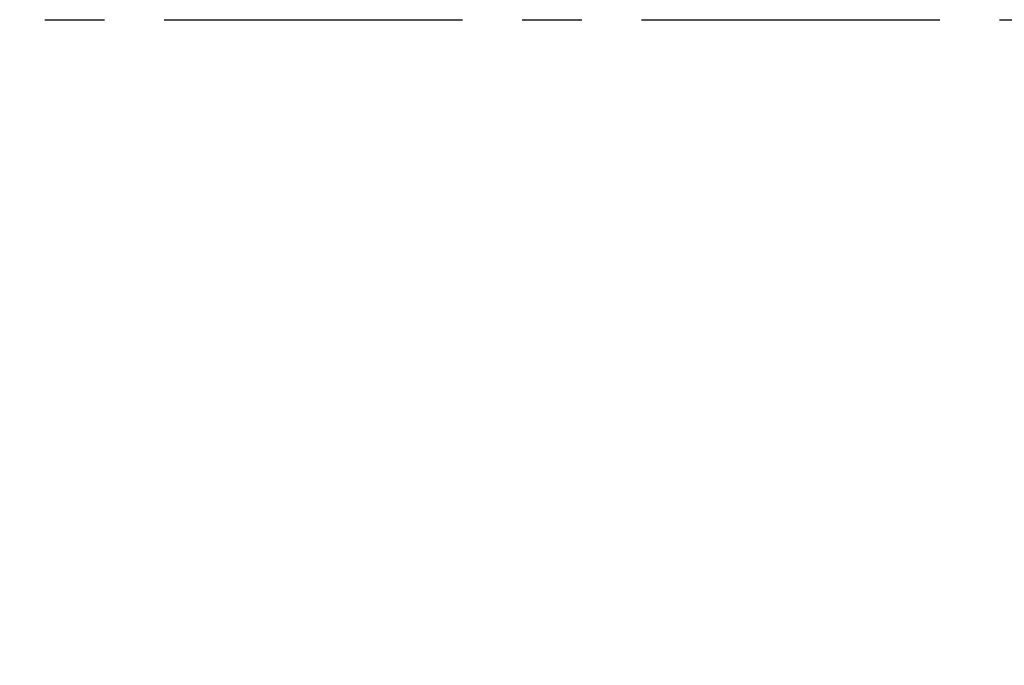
# Model space of a CAD drawing. Header units: millimetres. Extents: x 35469 to 44263, y -24881 to -16268.
# Tile 43 of 231: x 39407 to 40006, y -21771 to -21379. Entities that reach past the tile are written whole.
import ezdxf

# ---------------------------------------------------------------- set-up
doc = ezdxf.new("R2010")
doc.units = ezdxf.units.MM
doc.header["$LTSCALE"] = 0.3175
doc.linetypes.add('CENTER', pattern=[50.8, 31.75, -6.35, 6.35, -6.35])
doc.layers.add('7标注层', color=4, linetype='Continuous', lineweight=13)
doc.styles.add('标准汉字', font='gbenor.shx', dxfattribs={"bigfont": 'gbcbig.shx'})
doc.dimstyles.new('M1：18', dxfattribs={"dimscale": 18, "dimtxt": 3.5, "dimasz": 2.5, "dimexe": 2, "dimexo": 0, "dimgap": 1.5, "dimtad": 1, "dimdec": 1, "dimdsep": 46, "dimtxsty": '标准汉字', "dimcen": 5, "dimdle": 5, "dimclrd": 1, "dimclre": 1, "dimclrt": 256, "dimadec": 4, "dimazin": 2, "dimtfac": 1, "dimtdec": 1, "dimtmove": 0, "dimatfit": 3, "dimfxl": 1, "dimtolj": 1, "dimarcsym": 0})

# ---------------------------------------------------------------- blocks, each defined once
blk = doc.blocks.new('*D47')
at = {"layer": '7标注层', "color": 1, "lineweight": -2, "ltscale": 18, "transparency": 16777216}
blk.add_line((40133.94, -21590.74), (40484.69, -21492.38), dxfattribs=at)
at = {"layer": '7标注层', "color": 1, "transparency": 16777216}
blk.add_solid([(40486.71, -21499.6), (40482.66, -21485.16), (40528.02, -21480.23)], dxfattribs=at)
at = {"layer": 'Defpoints', "color": 0, "transparency": 16777216}
for p in [(40528.02, -21480.23), (38543.98, -22036.57)]:
    blk.add_point(p, dxfattribs=at)
at = {"layer": '7标注层', "transparency": 16777216, "insert": (40227.57, -21503.73), "char_height": 63, "attachment_point": 5, "rotation": 15.66395, "style": '标准汉字'}
blk.add_mtext('\\A1;R2060', dxfattribs=at)

msp = doc.modelspace()

# ---------------------------------------------------------------- linework, layer by layer
at = {"color": 6, "linetype": 'CENTER', "ltscale": 18}
msp.add_line((36591.315, -21378.547), (40496.65, -21378.547), dxfattribs=at)

# ---------------------------------------------------------------- dimensions: what is measured, and where the dimension line sits
at = {"layer": '7标注层', "ltscale": 18}
dim = msp.add_radius_dim(center=(38543.983, -22036.573), mpoint=(40528.018, -21480.233), text='R2060', dimstyle='M1：18', override={"dimsah": 1, "dimtzin": 8}, dxfattribs=at)
dim.commit()
dim.dimension.update_dxf_attribs({"geometry": '*D47', "text_midpoint": (40243.362, -21560.053), "dimtype": 164})

doc.saveas('drawing.dxf')
